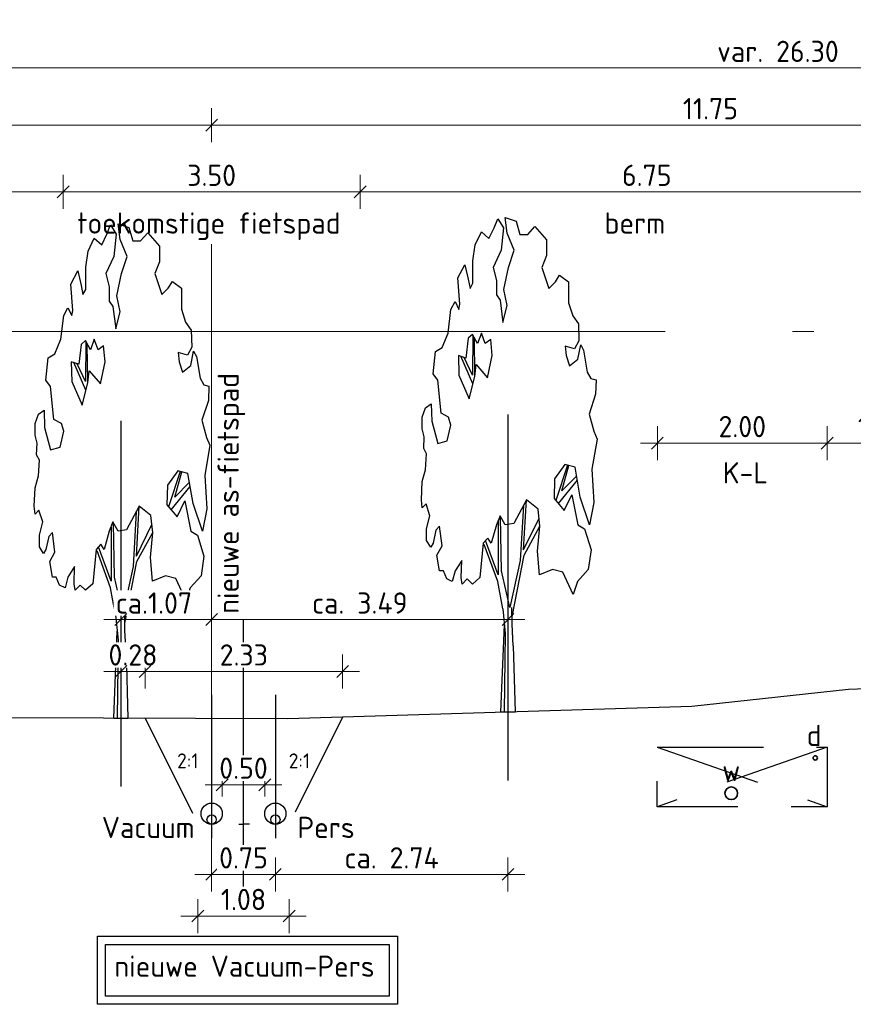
# Model space of a CAD drawing. Header units: metres. Extents: x 149090 to 161988, y 479090 to 487021.
# Tile 55 of 72: x 159160 to 159170, y 484429 to 484440. Entities that reach past the tile are written whole.
import ezdxf

# ---------------------------------------------------------------- set-up
doc = ezdxf.new("R2010")
doc.units = ezdxf.units.M
for name, pattern in [('AL-NAP_LIJN', [15.25, 12, -1.5, 0.25, -1.5]), ('AM-AS', [16, 10, -2, 2, -2]), ('DASHED2', [0.375, 0.25, -0.125])]:
    doc.linetypes.add(name, pattern=pattern)
doc.layers.get('0').update_dxf_attribs({"lineweight": 25})
doc.layers.get('Defpoints').update_dxf_attribs({"color": 211, "lineweight": 25})
for name, color, linetype, lineweight in [('N-WE-AM-AS_WEG_GEBIEDSONTSLUITINGSWEG-G', 10, 'AM-AS', 18), ('N-WE-VH-KANTVERHARDING-G', 7, 'Continuous', 30), ('X-XX-AL-LEGENDA-S', 7, 'Continuous', 25), ('X-XX-AL-M', 7, 'Continuous', 18), ('X-XX-AL-NAP-G', 7, 'AL-NAP_LIJN', 18), ('X-XX-AL-PROFIEL-B-G', 7, 'Continuous', 25), ('X-XX-AL-PROFIEL-N-G', 7, 'Continuous', 35), ('X-XX-AL-T25', 7, 'Continuous', 25)]:
    doc.layers.add(name, color=color, linetype=linetype, lineweight=lineweight)
doc.styles.add('NLCS-ISO-M100-T25', font='NLCS-ISO.ttf')
doc.dimstyles.new('NLCS-M100-T25-SCHRAP-X_L2_H1', dxfattribs={"dimscale": 0.1, "dimtxt": 2.5, "dimasz": 1.4, "dimexe": 2, "dimexo": 2, "dimgap": 0.7, "dimtad": 1, "dimzin": 0, "dimdsep": 46, "dimtxsty": 'NLCS-ISO-M100-T25', "dimblk": 'OBLIQUE', "dimcen": 0, "dimdle": 2, "dimclrd": 256, "dimclre": 256, "dimclrt": 256, "dimadec": 1, "dimazin": 0, "dimtfac": 1, "dimtofl": 0, "dimtmove": 1, "dimatfit": 0, "dimldrblk": 'OBLIQUE', "dimfxl": 2, "dimfxlon": 1, "dimtfill": 1, "dimtfillclr": 254, "dimtolj": 1, "dimtzin": 0, "dimlwd": 18, "dimlwe": 18, "dimarcsym": 0})

# ---------------------------------------------------------------- blocks, each defined once
blk = doc.blocks.new('_Oblique')
at = {"color": 0, "linetype": 'ByBlock', "lineweight": -2}
blk.add_line((-0.5, -0.5), (0.5, 0.5), dxfattribs=at)
blk = doc.blocks.new('*D130')
at = {"layer": 'Defpoints', "color": 0, "transparency": 16777216}
for p in [(159162.439, 484438.987), (159162.439, 484437.588), (159174.189, 484437.588)]:
    blk.add_point(p, dxfattribs=at)
at = {"layer": 'X-XX-AL-M', "linetype": 'Continuous', "lineweight": 18, "transparency": 16777216}
for p, q in [((159162.439, 484438.787), (159162.439, 484439.187)), ((159174.189, 484438.787), (159174.189, 484439.187)), ((159174.389, 484438.987), (159162.239, 484438.987))]:
    blk.add_line(p, q, dxfattribs=at)
at = {"layer": 'X-XX-AL-M', "lineweight": 18, "transparency": 16777216, "xscale": 0.14, "yscale": 0.14, "zscale": 0.14, "rotation": 180}
blk.add_blockref('_Oblique', (159162.439, 484438.987), dxfattribs=at)
at = {"layer": 'X-XX-AL-M', "lineweight": 18, "transparency": 16777216, "xscale": 0.14, "yscale": 0.14, "zscale": 0.14}
blk.add_blockref('_Oblique', (159174.189, 484438.987), dxfattribs=at)
at = {"layer": 'X-XX-AL-M', "transparency": 16777216, "insert": (159168.314, 484439.182), "char_height": 0.25, "attachment_point": 5, "style": 'NLCS-ISO-M100-T25', "bg_fill": 3, "box_fill_scale": 1.1, "bg_fill_color": 256, "bg_fill_true_color": 13158600, "bg_fill_transparency": 0}
blk.add_mtext('\\A1;11.75', dxfattribs=at)
blk = doc.blocks.new('*D131')
at = {"layer": 'Defpoints', "color": 0, "transparency": 16777216}
for p in [(159182.809, 484439.662), (159156.509, 484436.559), (159182.809, 484436.559)]:
    blk.add_point(p, dxfattribs=at)
at = {"layer": 'X-XX-AL-M', "linetype": 'Continuous', "lineweight": 18, "transparency": 16777216}
for p, q in [((159156.509, 484439.462), (159156.509, 484439.862)), ((159182.809, 484439.462), (159182.809, 484439.862)), ((159156.309, 484439.662), (159183.009, 484439.662))]:
    blk.add_line(p, q, dxfattribs=at)
at = {"layer": 'X-XX-AL-M', "lineweight": 18, "transparency": 16777216, "xscale": 0.14, "yscale": 0.14, "zscale": 0.14, "rotation": 180}
blk.add_blockref('_Oblique', (159156.509, 484439.662), dxfattribs=at)
at = {"layer": 'X-XX-AL-M', "lineweight": 18, "transparency": 16777216, "xscale": 0.14, "yscale": 0.14, "zscale": 0.14}
blk.add_blockref('_Oblique', (159182.809, 484439.662), dxfattribs=at)
at = {"layer": 'X-XX-AL-M', "transparency": 16777216, "insert": (159169.109, 484439.857), "char_height": 0.25, "attachment_point": 5, "style": 'NLCS-ISO-M100-T25', "bg_fill": 3, "box_fill_scale": 1.1, "bg_fill_color": 256, "bg_fill_true_color": 13158600, "bg_fill_transparency": 0}
blk.add_mtext('\\A1;var. 26.30 ', dxfattribs=at)
blk = doc.blocks.new('*D133')
at = {"layer": 'Defpoints', "color": 0, "transparency": 16777216}
for p in [(159156.509, 484438.987), (159162.439, 484437.588), (159156.509, 484436.559)]:
    blk.add_point(p, dxfattribs=at)
at = {"layer": 'X-XX-AL-M', "linetype": 'Continuous', "lineweight": 18, "transparency": 16777216}
for p, q in [((159156.509, 484438.787), (159156.509, 484439.187)), ((159162.439, 484438.787), (159162.439, 484439.187)), ((159162.639, 484438.987), (159156.309, 484438.987))]:
    blk.add_line(p, q, dxfattribs=at)
at = {"layer": 'X-XX-AL-M', "lineweight": 18, "transparency": 16777216, "xscale": 0.14, "yscale": 0.14, "zscale": 0.14, "rotation": 180}
blk.add_blockref('_Oblique', (159156.509, 484438.987), dxfattribs=at)
at = {"layer": 'X-XX-AL-M', "lineweight": 18, "transparency": 16777216, "xscale": 0.14, "yscale": 0.14, "zscale": 0.14}
blk.add_blockref('_Oblique', (159162.439, 484438.987), dxfattribs=at)
at = {"layer": 'X-XX-AL-M', "transparency": 16777216, "insert": (159159.474, 484439.182), "char_height": 0.25, "attachment_point": 5, "style": 'NLCS-ISO-M100-T25', "bg_fill": 3, "box_fill_scale": 1.1, "bg_fill_color": 256, "bg_fill_true_color": 13158600, "bg_fill_transparency": 0}
blk.add_mtext('\\A1;5.93', dxfattribs=at)
blk = doc.blocks.new('*D136')
at = {"layer": 'Defpoints', "color": 0, "transparency": 16777216}
for p in [(159164.189, 484438.203), (159164.189, 484432.179), (159170.939, 484432.195)]:
    blk.add_point(p, dxfattribs=at)
at = {"layer": 'X-XX-AL-M', "linetype": 'Continuous', "lineweight": 18, "transparency": 16777216}
for p, q in [((159164.189, 484438.003), (159164.189, 484438.403)), ((159170.939, 484438.003), (159170.939, 484438.403)), ((159171.139, 484438.203), (159163.989, 484438.203))]:
    blk.add_line(p, q, dxfattribs=at)
at = {"layer": 'X-XX-AL-M', "lineweight": 18, "transparency": 16777216, "xscale": 0.14, "yscale": 0.14, "zscale": 0.14, "rotation": 180}
blk.add_blockref('_Oblique', (159164.189, 484438.203), dxfattribs=at)
at = {"layer": 'X-XX-AL-M', "lineweight": 18, "transparency": 16777216, "xscale": 0.14, "yscale": 0.14, "zscale": 0.14}
blk.add_blockref('_Oblique', (159170.939, 484438.203), dxfattribs=at)
at = {"layer": 'X-XX-AL-M', "transparency": 16777216, "insert": (159167.564, 484438.398), "char_height": 0.25, "attachment_point": 5, "style": 'NLCS-ISO-M100-T25', "bg_fill": 3, "box_fill_scale": 1.1, "bg_fill_color": 256, "bg_fill_true_color": 13158600, "bg_fill_transparency": 0}
blk.add_mtext('\\A1;6.75', dxfattribs=at)
blk = doc.blocks.new('*D137')
at = {"layer": 'Defpoints', "color": 0, "transparency": 16777216}
for p in [(159160.689, 484438.203), (159160.689, 484432.179), (159164.189, 484432.179)]:
    blk.add_point(p, dxfattribs=at)
at = {"layer": 'X-XX-AL-M', "linetype": 'Continuous', "lineweight": 18, "transparency": 16777216}
for p, q in [((159160.689, 484438.003), (159160.689, 484438.403)), ((159164.189, 484438.003), (159164.189, 484438.403)), ((159164.389, 484438.203), (159160.489, 484438.203))]:
    blk.add_line(p, q, dxfattribs=at)
at = {"layer": 'X-XX-AL-M', "lineweight": 18, "transparency": 16777216, "xscale": 0.14, "yscale": 0.14, "zscale": 0.14, "rotation": 180}
blk.add_blockref('_Oblique', (159160.689, 484438.203), dxfattribs=at)
at = {"layer": 'X-XX-AL-M', "lineweight": 18, "transparency": 16777216, "xscale": 0.14, "yscale": 0.14, "zscale": 0.14}
blk.add_blockref('_Oblique', (159164.189, 484438.203), dxfattribs=at)
at = {"layer": 'X-XX-AL-M', "transparency": 16777216, "insert": (159162.439, 484438.398), "char_height": 0.25, "attachment_point": 5, "style": 'NLCS-ISO-M100-T25', "bg_fill": 3, "box_fill_scale": 1.1, "bg_fill_color": 256, "bg_fill_true_color": 13158600, "bg_fill_transparency": 0}
blk.add_mtext('\\A1;3.50', dxfattribs=at)
blk = doc.blocks.new('*D140')
at = {"layer": 'Defpoints', "color": 0, "transparency": 16777216}
for p in [(159160.689, 484438.203), (159160.689, 484432.179), (159164.189, 484432.179)]:
    blk.add_point(p, dxfattribs=at)
at = {"layer": 'X-XX-AL-M', "linetype": 'Continuous', "lineweight": 18, "transparency": 16777216}
for p, q in [((159160.689, 484438.003), (159160.689, 484438.403)), ((159164.189, 484438.003), (159164.189, 484438.403)), ((159164.389, 484438.203), (159160.489, 484438.203))]:
    blk.add_line(p, q, dxfattribs=at)
at = {"layer": 'X-XX-AL-M', "lineweight": 18, "transparency": 16777216, "xscale": 0.14, "yscale": 0.14, "zscale": 0.14, "rotation": 180}
blk.add_blockref('_Oblique', (159160.689, 484438.203), dxfattribs=at)
at = {"layer": 'X-XX-AL-M', "lineweight": 18, "transparency": 16777216, "xscale": 0.14, "yscale": 0.14, "zscale": 0.14}
blk.add_blockref('_Oblique', (159164.189, 484438.203), dxfattribs=at)
at = {"layer": 'X-XX-AL-M', "transparency": 16777216, "insert": (159162.439, 484438.398), "char_height": 0.25, "attachment_point": 5, "style": 'NLCS-ISO-M100-T25', "bg_fill": 3, "box_fill_scale": 1.1, "bg_fill_color": 256, "bg_fill_true_color": 13158600, "bg_fill_transparency": 0}
blk.add_mtext('\\A1;3.50', dxfattribs=at)
blk = doc.blocks.new('*D141')
at = {"layer": 'Defpoints', "color": 0, "transparency": 16777216}
for p in [(159157.949, 484438.203), (159160.689, 484432.179), (159157.949, 484432.019)]:
    blk.add_point(p, dxfattribs=at)
at = {"layer": 'X-XX-AL-M', "linetype": 'Continuous', "lineweight": 18, "transparency": 16777216}
for p, q in [((159157.949, 484438.003), (159157.949, 484438.403)), ((159160.689, 484438.003), (159160.689, 484438.403)), ((159160.889, 484438.203), (159157.749, 484438.203))]:
    blk.add_line(p, q, dxfattribs=at)
at = {"layer": 'X-XX-AL-M', "lineweight": 18, "transparency": 16777216, "xscale": 0.14, "yscale": 0.14, "zscale": 0.14, "rotation": 180}
blk.add_blockref('_Oblique', (159157.949, 484438.203), dxfattribs=at)
at = {"layer": 'X-XX-AL-M', "lineweight": 18, "transparency": 16777216, "xscale": 0.14, "yscale": 0.14, "zscale": 0.14}
blk.add_blockref('_Oblique', (159160.689, 484438.203), dxfattribs=at)
at = {"layer": 'X-XX-AL-M', "transparency": 16777216, "insert": (159159.319, 484438.398), "char_height": 0.25, "attachment_point": 5, "style": 'NLCS-ISO-M100-T25', "bg_fill": 3, "box_fill_scale": 1.1, "bg_fill_color": 256, "bg_fill_true_color": 13158600, "bg_fill_transparency": 0}
blk.add_mtext('\\A1;2.74', dxfattribs=at)
blk = doc.blocks.new('*D142')
at = {"layer": 'Defpoints', "color": 0, "transparency": 16777216}
for p in [(159169.689, 484435.245), (159167.689, 484431.664), (159169.689, 484431.664)]:
    blk.add_point(p, dxfattribs=at)
at = {"layer": 'X-XX-AL-M', "linetype": 'Continuous', "lineweight": 18, "transparency": 16777216}
for p, q in [((159167.689, 484435.045), (159167.689, 484435.445)), ((159169.689, 484435.045), (159169.689, 484435.445)), ((159167.489, 484435.245), (159169.889, 484435.245))]:
    blk.add_line(p, q, dxfattribs=at)
at = {"layer": 'X-XX-AL-M', "lineweight": 18, "transparency": 16777216, "xscale": 0.14, "yscale": 0.14, "zscale": 0.14, "rotation": 180}
blk.add_blockref('_Oblique', (159167.689, 484435.245), dxfattribs=at)
at = {"layer": 'X-XX-AL-M', "lineweight": 18, "transparency": 16777216, "xscale": 0.14, "yscale": 0.14, "zscale": 0.14}
blk.add_blockref('_Oblique', (159169.689, 484435.245), dxfattribs=at)
at = {"layer": 'X-XX-AL-M', "transparency": 16777216, "insert": (159168.689, 484435.44), "char_height": 0.25, "attachment_point": 5, "style": 'NLCS-ISO-M100-T25', "bg_fill": 3, "box_fill_scale": 1.1, "bg_fill_color": 256, "bg_fill_true_color": 13158600, "bg_fill_transparency": 0}
blk.add_mtext('\\A1;2.00', dxfattribs=at)
blk = doc.blocks.new('*D143')
at = {"layer": 'Defpoints', "color": 0, "transparency": 16777216}
for p in [(159170.939, 484435.245), (159170.939, 484432.359), (159169.689, 484431.664)]:
    blk.add_point(p, dxfattribs=at)
at = {"layer": 'X-XX-AL-M', "linetype": 'Continuous', "lineweight": 18, "transparency": 16777216}
for p, q in [((159169.689, 484435.045), (159169.689, 484435.445)), ((159170.939, 484435.045), (159170.939, 484435.445)), ((159169.489, 484435.245), (159171.139, 484435.245))]:
    blk.add_line(p, q, dxfattribs=at)
at = {"layer": 'X-XX-AL-M', "lineweight": 18, "transparency": 16777216, "xscale": 0.14, "yscale": 0.14, "zscale": 0.14, "rotation": 180}
blk.add_blockref('_Oblique', (159169.689, 484435.245), dxfattribs=at)
at = {"layer": 'X-XX-AL-M', "lineweight": 18, "transparency": 16777216, "xscale": 0.14, "yscale": 0.14, "zscale": 0.14}
blk.add_blockref('_Oblique', (159170.939, 484435.245), dxfattribs=at)
at = {"layer": 'X-XX-AL-M', "transparency": 16777216, "insert": (159170.314, 484435.44), "char_height": 0.25, "attachment_point": 5, "style": 'NLCS-ISO-M100-T25', "bg_fill": 3, "box_fill_scale": 1.1, "bg_fill_color": 256, "bg_fill_true_color": 13158600, "bg_fill_transparency": 0}
blk.add_mtext('\\A1;1.25', dxfattribs=at)
blk = doc.blocks.new('*D125')
at = {"layer": 'Defpoints', "color": 0, "transparency": 16777216}
for p in [(159162.564, 484430.884), (159163.064, 484430.884)]:
    blk.add_point(p, dxfattribs=at)
at = {"layer": 'X-XX-AL-M', "linetype": 'Continuous', "lineweight": 18, "transparency": 16777216}
for p, q in [((159162.564, 484431.084), (159162.564, 484431.424)), ((159163.064, 484431.084), (159163.064, 484431.424)), ((159163.264, 484431.224), (159162.364, 484431.224))]:
    blk.add_line(p, q, dxfattribs=at)
at = {"layer": 'X-XX-AL-M', "transparency": 16777216, "insert": (159162.814, 484431.419), "char_height": 0.25, "attachment_point": 5, "style": 'NLCS-ISO-M100-T25', "bg_fill": 3, "box_fill_scale": 1.1, "bg_fill_color": 256, "bg_fill_true_color": 13158600, "bg_fill_transparency": 0}
blk.add_mtext('\\A1;0.50', dxfattribs=at)
at = {"layer": 'Defpoints', "color": 0, "transparency": 16777216}
blk.add_point((159162.564, 484431.224), dxfattribs=at)
at = {"layer": 'X-XX-AL-M', "lineweight": 18, "transparency": 16777216, "xscale": 0.14, "yscale": 0.14, "zscale": 0.14, "rotation": 180}
blk.add_blockref('_Oblique', (159162.564, 484431.224), dxfattribs=at)
at = {"layer": 'X-XX-AL-M', "lineweight": 18, "transparency": 16777216, "xscale": 0.14, "yscale": 0.14, "zscale": 0.14}
blk.add_blockref('_Oblique', (159163.064, 484431.224), dxfattribs=at)
blk = doc.blocks.new('*D126')
at = {"layer": 'Defpoints', "color": 0, "transparency": 16777216}
for p in [(159162.439, 484430.596), (159163.189, 484430.596)]:
    blk.add_point(p, dxfattribs=at)
at = {"layer": 'X-XX-AL-LEGENDA-S', "linetype": 'Continuous', "lineweight": 18, "transparency": 16777216}
for p, q in [((159162.439, 484430.369), (159162.439, 484429.969)), ((159163.189, 484430.369), (159163.189, 484429.969)), ((159163.389, 484430.169), (159162.239, 484430.169))]:
    blk.add_line(p, q, dxfattribs=at)
at = {"layer": 'X-XX-AL-LEGENDA-S', "lineweight": 18, "transparency": 16777216, "xscale": 0.14, "yscale": 0.14, "zscale": 0.14, "rotation": 180}
blk.add_blockref('_Oblique', (159162.439, 484430.169), dxfattribs=at)
at = {"layer": 'X-XX-AL-LEGENDA-S', "lineweight": 18, "transparency": 16777216, "xscale": 0.14, "yscale": 0.14, "zscale": 0.14}
blk.add_blockref('_Oblique', (159163.189, 484430.169), dxfattribs=at)
at = {"layer": 'X-XX-AL-LEGENDA-S', "transparency": 16777216, "insert": (159162.814, 484430.364), "char_height": 0.25, "attachment_point": 5, "style": 'NLCS-ISO-M100-T25', "bg_fill": 3, "box_fill_scale": 1.1, "bg_fill_color": 256, "bg_fill_true_color": 13158600, "bg_fill_transparency": 0}
blk.add_mtext('\\A1;0.75', dxfattribs=at)
at = {"layer": 'Defpoints', "color": 0, "transparency": 16777216}
blk.add_point((159162.439, 484430.169), dxfattribs=at)
blk = doc.blocks.new('SGR-BOOM_S01_P_ZIJ-D')
at = {"color": 0, "linetype": 'ByBlock'}
for p, q in [((-0.605, 14.244), (-0.384, 14.515)), ((-0.384, 14.515), (-0.053, 14.244)), ((0.057, 14.554), (0.692, 14.438)), ((0.168, 14.09), (0.057, 14.554)), ((-0.909, 13.935), (-0.605, 14.244)), ((-0.053, 14.244), (-0.191, 13.587)), ((0.692, 14.438), (0.913, 14.051)), ((1.382, 14.051), (1.796, 14.283)), ((1.796, 14.283), (2.486, 13.896)), ((-1.709, 13.742), (-1.35, 14.128)), ((-1.35, 14.128), (-0.909, 13.935)), ((0.582, 13.587), (0.168, 14.09)), ((0.913, 14.051), (1.382, 14.051)), ((-1.847, 13.278), (-1.709, 13.742)), ((2.486, 13.896), (2.486, 13.432)), ((-0.191, 13.587), (-0.66, 13.084)), ((0.251, 13.084), (0.582, 13.587)), ((2.486, 13.432), (2.21, 13.084)), ((-2.73, 12.775), (-2.316, 13.162)), ((-2.316, 13.162), (-2.123, 12.736)), ((-1.847, 12.62), (-1.847, 13.278)), ((-0.66, 13.084), (-0.467, 12.698)), ((-0.025, 12.427), (0.251, 13.084)), ((2.21, 13.084), (2.624, 12.466)), ((-2.62, 12.002), (-2.73, 12.775)), ((3.011, 12.659), (3.259, 12.852)), ((3.259, 12.852), (3.783, 12.659)), ((-2.123, 12.736), (-2.013, 12.466)), ((-2.013, 12.466), (-1.847, 12.62)), ((-0.467, 12.698), (-0.467, 12.272)), ((2.624, 12.466), (3.011, 12.659)), ((3.783, 12.659), (3.783, 12.04)), ((-0.467, 12.272), (-0.246, 12.118)), ((0.168, 11.963), (-0.025, 12.427)), ((-3.144, 11.847), (-2.896, 12.079)), ((-2.896, 12.079), (-2.675, 11.847)), ((-2.675, 11.847), (-2.62, 12.002)), ((-0.246, 12.118), (-0.081, 11.46)), ((-0.081, 11.46), (0.168, 11.963)), ((3.783, 12.04), (4.032, 11.654)), ((-3.31, 11.151), (-3.144, 11.847)), ((4.032, 11.654), (4.363, 11.422)), ((4.363, 11.422), (4.391, 10.919)), ((-3.669, 10.725), (-3.31, 11.151)), ((-1.875, 11.112), (-2.123, 10.996)), ((-1.571, 10.841), (-1.875, 11.112)), ((-1.844, 11.085), (-1.875, 9.913)), ((-1.35, 11.151), (-1.571, 10.841)), ((-1.129, 10.841), (-1.35, 11.151)), ((-4.055, 10.609), (-3.669, 10.725)), ((-2.123, 10.996), (-2.261, 10.416)), ((-1.731, 9.898), (-1.764, 10.996)), ((-0.798, 10.957), (-1.129, 10.841)), ((-0.715, 10.493), (-0.798, 10.957)), ((3.59, 10.764), (3.645, 10.493)), ((4.142, 10.687), (3.59, 10.764)), ((4.391, 10.919), (4.142, 10.687)), ((4.335, 10.377), (4.501, 10.803)), ((4.501, 10.803), (4.667, 10.648)), ((-4.193, 9.952), (-4.055, 10.609)), ((-2.703, 10.493), (-2.675, 9.913)), ((-2.261, 10.416), (-2.703, 10.493)), ((-1.848, 9.655), (-2.554, 10.467)), ((-1.875, 9.913), (-2.36, 10.433)), ((-0.991, 9.836), (-0.715, 10.493)), ((3.645, 10.493), (3.839, 10.184)), ((4.667, 10.648), (4.883, 10.004)), ((-1.737, 9.875), (-1.654, 10.223)), ((-1.654, 10.223), (-0.991, 9.836)), ((3.839, 10.184), (4.335, 10.377)), ((-3.917, 9.759), (-4.193, 9.952)), ((-2.675, 9.913), (-2.068, 9.217)), ((-2.068, 9.217), (-1.737, 9.875)), ((4.883, 10.004), (5.104, 9.811)), ((-3.724, 8.792), (-3.917, 9.759)), ((5.104, 9.811), (5.407, 9.772)), ((5.407, 9.772), (5.38, 9.347)), ((5.38, 9.347), (4.993, 8.767)), ((-4.635, 8.947), (-4.304, 9.063)), ((-4.304, 9.063), (-4.276, 8.56)), ((-4.828, 8.676), (-4.635, 8.947)), ((-3.282, 8.676), (-3.724, 8.792)), ((4.993, 8.767), (5.269, 8.264)), ((-4.828, 8.328), (-4.828, 8.676)), ((-4.276, 8.56), (-3.917, 7.903)), ((-3.365, 7.98), (-3.144, 8.444)), ((-3.144, 8.444), (-3.282, 8.676)), ((-4.718, 8.096), (-4.828, 8.328)), ((5.269, 8.264), (5.462, 8.032)), ((-4.745, 7.748), (-4.718, 8.096)), ((-3.917, 7.903), (-3.365, 7.98)), ((5.462, 8.032), (5.157, 7.141)), ((-4.58, 7.593), (-4.745, 7.748)), ((-4.635, 7.129), (-4.58, 7.593)), ((3.563, 7.284), (2.955, 6.858)), ((3.713, 7.265), (3.025, 6.223)), ((3.397, 6.51), (3.81, 7.252)), ((4.17, 7.206), (3.563, 7.284)), ((-4.828, 6.781), (-4.635, 7.129)), ((4.473, 6.317), (4.17, 7.206)), ((5.157, 7.141), (5.274, 6.162)), ((-4.883, 6.24), (-4.828, 6.781)), ((2.955, 6.858), (2.928, 6.278)), ((3.184, 6.131), (4.308, 6.82)), ((3.397, 6.51), (4.26, 6.943)), ((3.535, 5.93), (3.977, 6.394)), ((3.977, 6.394), (4.335, 5.505)), ((-4.828, 6.008), (-4.883, 6.24)), ((-4.607, 6.124), (-4.828, 6.008)), ((-4.386, 5.776), (-4.607, 6.124)), ((1.299, 6.24), (0.554, 5.544)), ((1.134, 4.77), (1.299, 6.24)), ((1.989, 5.969), (1.299, 6.24)), ((2.928, 6.278), (3.535, 5.93)), ((5.025, 5.505), (4.473, 6.317)), ((5.274, 6.162), (5.025, 5.505)), ((1.124, 6.076), (0.941, 4.461)), ((2.1, 5.466), (1.989, 5.969)), ((-4.58, 5.389), (-4.386, 5.776)), ((-0.246, 5.776), (-0.467, 5.505)), ((-0.357, 5.621), (-0.357, 4.036)), ((0.057, 5.505), (-0.246, 5.776)), ((-0.163, 4.152), (-0.219, 5.737)), ((0.554, 5.544), (0.057, 5.505)), ((1.134, 4.77), (2.045, 5.698)), ((-4.58, 5.041), (-4.58, 5.389)), ((-4.028, 5.35), (-4.193, 4.964)), ((-3.807, 5.466), (-4.028, 5.35)), ((-3.669, 4.886), (-3.807, 5.466)), ((-0.467, 5.505), (-0.771, 4.964)), ((1.161, 4.616), (2.1, 5.466)), ((1.962, 4.732), (2.1, 5.466)), ((4.335, 5.505), (4.722, 5.389)), ((4.722, 5.389), (5.108, 4.77)), ((-4.331, 4.848), (-4.58, 5.041)), ((-4.193, 4.964), (-4.331, 4.848)), ((-1.24, 4.964), (-1.433, 3.958)), ((-0.964, 5.118), (-1.24, 4.964)), ((-0.357, 4.036), (-1.102, 5.041)), ((-0.771, 4.964), (-0.964, 5.118)), ((-3.972, 4.616), (-3.669, 4.886)), ((-0.384, 3.842), (-1.185, 4.925)), ((2.072, 4.036), (1.962, 4.732)), ((5.108, 4.77), (4.943, 4.19)), ((-3.807, 4.152), (-3.972, 4.616)), ((-2.509, 4.461), (-2.896, 4.152)), ((-2.537, 3.958), (-2.509, 4.461)), ((0.941, 4.461), (0.333, 3.069)), ((0.454, 2.801), (1.161, 4.616)), ((-3.586, 4.152), (-3.807, 4.152)), ((-3.393, 3.92), (-3.586, 4.152)), ((-2.896, 4.152), (-3.062, 3.842)), ((0.333, 3.069), (-0.163, 4.152)), ((2.845, 4.19), (2.072, 4.036)), ((3.452, 4.113), (2.845, 4.19)), ((4.059, 3.455), (3.452, 4.113)), ((4.943, 4.19), (4.308, 3.842)), ((-3.062, 3.842), (-3.393, 3.92)), ((-2.482, 3.765), (-2.537, 3.958)), ((-2.178, 3.92), (-2.482, 3.765)), ((-1.875, 3.765), (-2.178, 3.92)), ((-1.433, 3.958), (-1.875, 3.765)), ((-0.095, 3.034), (-0.384, 3.842)), ((4.308, 3.842), (4.059, 3.455)), ((-0.095, 3.034), (0.056, 2.304)), ((0.459, 2.586), (0.446, 3.078)), ((-0.2, 0), (0.002, 2.564)), ((0.522, 1.947), (0.459, 2.586)), ((0.056, 2.304), (0, 0)), ((0.522, 1.947), (0.635, 0))]:
    blk.add_line(p, q, dxfattribs=at)
blk.add_line((-0.2, 0), (0.635, 0))
blk = doc.blocks.new('*D151')
at = {"layer": 'Defpoints', "color": 0, "transparency": 16777216}
for p in [(159163.982, 484432.557), (159161.654, 484432.006), (159163.982, 484432.019)]:
    blk.add_point(p, dxfattribs=at)
at = {"layer": 'X-XX-AL-M', "linetype": 'Continuous', "lineweight": 18, "transparency": 16777216}
for p, q in [((159161.654, 484432.357), (159161.654, 484432.757)), ((159163.982, 484432.357), (159163.982, 484432.757)), ((159161.454, 484432.557), (159164.182, 484432.557))]:
    blk.add_line(p, q, dxfattribs=at)
at = {"layer": 'X-XX-AL-M', "lineweight": 18, "transparency": 16777216, "xscale": 0.14, "yscale": 0.14, "zscale": 0.14, "rotation": 180}
blk.add_blockref('_Oblique', (159161.654, 484432.557), dxfattribs=at)
at = {"layer": 'X-XX-AL-M', "lineweight": 18, "transparency": 16777216, "xscale": 0.14, "yscale": 0.14, "zscale": 0.14}
blk.add_blockref('_Oblique', (159163.982, 484432.557), dxfattribs=at)
at = {"layer": 'X-XX-AL-M', "transparency": 16777216, "insert": (159162.818, 484432.752), "char_height": 0.25, "attachment_point": 5, "style": 'NLCS-ISO-M100-T25', "bg_fill": 3, "box_fill_scale": 1.1, "bg_fill_color": 256, "bg_fill_true_color": 13158600, "bg_fill_transparency": 0}
blk.add_mtext('\\A1;2.33', dxfattribs=at)
blk = doc.blocks.new('*D152')
at = {"layer": 'Defpoints', "color": 0, "transparency": 16777216}
for p in [(159162.277, 484430.759), (159163.352, 484430.759), (159163.352, 484429.679)]:
    blk.add_point(p, dxfattribs=at)
at = {"layer": 'X-XX-AL-M', "linetype": 'Continuous', "lineweight": 18, "transparency": 16777216}
for p, q in [((159162.277, 484429.879), (159162.277, 484429.479)), ((159163.352, 484429.879), (159163.352, 484429.479)), ((159162.077, 484429.679), (159163.552, 484429.679))]:
    blk.add_line(p, q, dxfattribs=at)
at = {"layer": 'X-XX-AL-M', "lineweight": 18, "transparency": 16777216, "xscale": 0.14, "yscale": 0.14, "zscale": 0.14, "rotation": 180}
blk.add_blockref('_Oblique', (159162.277, 484429.679), dxfattribs=at)
at = {"layer": 'X-XX-AL-M', "lineweight": 18, "transparency": 16777216, "xscale": 0.14, "yscale": 0.14, "zscale": 0.14}
blk.add_blockref('_Oblique', (159163.352, 484429.679), dxfattribs=at)
at = {"layer": 'X-XX-AL-M', "transparency": 16777216, "insert": (159162.814, 484429.874), "char_height": 0.25, "attachment_point": 5, "style": 'NLCS-ISO-M100-T25', "bg_fill": 3, "box_fill_scale": 1.1, "bg_fill_color": 256, "bg_fill_true_color": 13158600, "bg_fill_transparency": 0}
blk.add_mtext('\\A1;1.08', dxfattribs=at)
blk = doc.blocks.new('*D153')
at = {"layer": 'Defpoints', "color": 0, "transparency": 16777216}
for p in [(159161.369, 484431.202), (159162.439, 484430.596)]:
    blk.add_point(p, dxfattribs=at)
at = {"layer": 'X-XX-AL-LEGENDA-S', "linetype": 'Continuous', "lineweight": 18, "transparency": 16777216}
for p, q in [((159161.369, 484432.968), (159161.369, 484433.368)), ((159162.439, 484432.968), (159162.439, 484433.368)), ((159162.639, 484433.168), (159161.169, 484433.168))]:
    blk.add_line(p, q, dxfattribs=at)
at = {"layer": 'X-XX-AL-LEGENDA-S', "transparency": 16777216, "insert": (159161.759, 484433.363), "char_height": 0.25, "attachment_point": 5, "style": 'NLCS-ISO-M100-T25', "bg_fill": 3, "box_fill_scale": 1.1, "bg_fill_color": 256, "bg_fill_true_color": 13158600, "bg_fill_transparency": 0}
blk.add_mtext('\\A1;ca.1.07', dxfattribs=at)
at = {"layer": 'Defpoints', "color": 0, "transparency": 16777216}
blk.add_point((159161.369, 484433.168), dxfattribs=at)
at = {"layer": 'X-XX-AL-LEGENDA-S', "lineweight": 18, "transparency": 16777216, "xscale": 0.14, "yscale": 0.14, "zscale": 0.14, "rotation": 180}
blk.add_blockref('_Oblique', (159161.369, 484433.168), dxfattribs=at)
at = {"layer": 'X-XX-AL-LEGENDA-S', "lineweight": 18, "transparency": 16777216, "xscale": 0.14, "yscale": 0.14, "zscale": 0.14}
blk.add_blockref('_Oblique', (159162.439, 484433.168), dxfattribs=at)
blk = doc.blocks.new('*D154')
at = {"layer": 'Defpoints', "color": 0, "transparency": 16777216}
for p in [(159165.929, 484431.276), (159163.189, 484430.596), (159165.929, 484430.169)]:
    blk.add_point(p, dxfattribs=at)
at = {"layer": 'X-XX-AL-LEGENDA-S', "linetype": 'Continuous', "lineweight": 18, "transparency": 16777216}
for p, q in [((159163.189, 484430.369), (159163.189, 484429.969)), ((159165.929, 484430.369), (159165.929, 484429.969)), ((159162.989, 484430.169), (159166.129, 484430.169))]:
    blk.add_line(p, q, dxfattribs=at)
at = {"layer": 'X-XX-AL-LEGENDA-S', "lineweight": 18, "transparency": 16777216, "xscale": 0.14, "yscale": 0.14, "zscale": 0.14, "rotation": 180}
blk.add_blockref('_Oblique', (159163.189, 484430.169), dxfattribs=at)
at = {"layer": 'X-XX-AL-LEGENDA-S', "lineweight": 18, "transparency": 16777216, "xscale": 0.14, "yscale": 0.14, "zscale": 0.14}
blk.add_blockref('_Oblique', (159165.929, 484430.169), dxfattribs=at)
at = {"layer": 'X-XX-AL-LEGENDA-S', "transparency": 16777216, "insert": (159164.559, 484430.364), "char_height": 0.25, "attachment_point": 5, "style": 'NLCS-ISO-M100-T25', "bg_fill": 3, "box_fill_scale": 1.1, "bg_fill_color": 256, "bg_fill_true_color": 13158600, "bg_fill_transparency": 0}
blk.add_mtext('\\A1;ca. 2.74', dxfattribs=at)
blk = doc.blocks.new('*D155')
at = {"layer": 'Defpoints', "color": 0, "transparency": 16777216}
for p in [(159161.654, 484432.006), (159161.369, 484431.202)]:
    blk.add_point(p, dxfattribs=at)
at = {"layer": 'X-XX-AL-M', "linetype": 'Continuous', "lineweight": 18, "transparency": 16777216}
for p, q in [((159161.369, 484432.357), (159161.369, 484432.757)), ((159161.654, 484432.357), (159161.654, 484432.757)), ((159161.854, 484432.557), (159161.169, 484432.557))]:
    blk.add_line(p, q, dxfattribs=at)
at = {"layer": 'X-XX-AL-M', "transparency": 16777216, "insert": (159161.512, 484432.752), "char_height": 0.25, "attachment_point": 5, "style": 'NLCS-ISO-M100-T25', "bg_fill": 3, "box_fill_scale": 1.1, "bg_fill_color": 256, "bg_fill_true_color": 13158600, "bg_fill_transparency": 0}
blk.add_mtext('\\A1;0.28', dxfattribs=at)
at = {"layer": 'Defpoints', "color": 0, "transparency": 16777216}
blk.add_point((159161.369, 484432.557), dxfattribs=at)
at = {"layer": 'X-XX-AL-M', "lineweight": 18, "transparency": 16777216, "xscale": 0.14, "yscale": 0.14, "zscale": 0.14, "rotation": 180}
blk.add_blockref('_Oblique', (159161.369, 484432.557), dxfattribs=at)
at = {"layer": 'X-XX-AL-M', "lineweight": 18, "transparency": 16777216, "xscale": 0.14, "yscale": 0.14, "zscale": 0.14}
blk.add_blockref('_Oblique', (159161.654, 484432.557), dxfattribs=at)
blk = doc.blocks.new('*D156')
at = {"layer": 'Defpoints', "color": 0, "transparency": 16777216}
for p in [(159165.929, 484433.168), (159165.929, 484431.059), (159162.439, 484430.596)]:
    blk.add_point(p, dxfattribs=at)
at = {"layer": 'X-XX-AL-LEGENDA-S', "linetype": 'Continuous', "lineweight": 18, "transparency": 16777216}
for p, q in [((159162.439, 484432.968), (159162.439, 484433.368)), ((159165.929, 484432.968), (159165.929, 484433.368)), ((159162.239, 484433.168), (159166.129, 484433.168))]:
    blk.add_line(p, q, dxfattribs=at)
at = {"layer": 'X-XX-AL-LEGENDA-S', "lineweight": 18, "transparency": 16777216, "xscale": 0.14, "yscale": 0.14, "zscale": 0.14, "rotation": 180}
blk.add_blockref('_Oblique', (159162.439, 484433.168), dxfattribs=at)
at = {"layer": 'X-XX-AL-LEGENDA-S', "lineweight": 18, "transparency": 16777216, "xscale": 0.14, "yscale": 0.14, "zscale": 0.14}
blk.add_blockref('_Oblique', (159165.929, 484433.168), dxfattribs=at)
at = {"layer": 'X-XX-AL-LEGENDA-S', "transparency": 16777216, "insert": (159164.184, 484433.363), "char_height": 0.25, "attachment_point": 5, "style": 'NLCS-ISO-M100-T25', "bg_fill": 3, "box_fill_scale": 1.1, "bg_fill_color": 256, "bg_fill_true_color": 13158600, "bg_fill_transparency": 0}
blk.add_mtext('\\A1;ca. 3.49', dxfattribs=at)

msp = doc.modelspace()

# ---------------------------------------------------------------- linework, layer by layer
at = {"linetype": 'DASHED2', "ltscale": 5, "flags": 128}
msp.add_lwpolyline([(159163.982, 484432.019), (159163.352, 484430.759), (159162.814, 484430.759)], dxfattribs=at)
at = {"layer": 'N-WE-AM-AS_WEG_GEBIEDSONTSLUITINGSWEG-G'}
msp.add_line((159162.439, 484437.588), (159162.439, 484429.992), dxfattribs=at)
at = {"layer": 'N-WE-VH-KANTVERHARDING-G'}
for centre in [(159162.439, 484430.884), (159163.189, 484430.884)]:
    msp.add_circle(centre, 0.125, dxfattribs=at)
at = {"layer": 'X-XX-AL-NAP-G'}
msp.add_line((159003.28, 484436.559), (159511.076, 484436.559), dxfattribs=at)
at = {"layer": 'X-XX-AL-PROFIEL-B-G', "flags": 128}
msp.add_lwpolyline([(159168.095, 484432.144), (159163.336, 484431.999), (159157.903, 484432.019), (159157.209, 484432.021), (159156.509, 484431.62), (159156.009, 484432.023), (159153.721, 484432.019)], dxfattribs=at)
at = {"layer": 'X-XX-AL-PROFIEL-N-G', "color": 114, "true_color": 0x139b48}
msp.add_circle((159169.549, 484431.54), 0.0261, dxfattribs=at)
at = {"layer": 'X-XX-AL-PROFIEL-N-G', "color": 5, "true_color": 0x0000ff}
msp.add_circle((159168.559, 484431.124), 0.075, dxfattribs=at)
at = {"layer": 'X-XX-AL-T25'}
for points in [[(159161.093, 484429.442), (159164.628, 484429.442), (159164.628, 484428.64), (159161.093, 484428.64)], [(159161.19, 484429.344), (159164.531, 484429.344), (159164.531, 484428.737), (159161.19, 484428.737)]]:
    msp.add_lwpolyline(points, close=True, dxfattribs=at)
at = {"layer": 'X-XX-AL-T25', "color": 217, "lineweight": 30, "true_color": 0x93278f}
for centre in [(159162.439, 484430.814), (159163.189, 484430.814)]:
    msp.add_circle(centre, 0.055, dxfattribs=at)

# ---------------------------------------------------------------- texts
at = {"layer": 'X-XX-AL-PROFIEL-B-G', "style": 'NLCS-ISO-M100-T25'}
msp.add_text('w', height=0.25, dxfattribs=at).set_placement((159168.452, 484431.267))
at = {"layer": 'X-XX-AL-T25', "style": 'NLCS-ISO-M100-T25'}
msp.add_text('nieuwe as-fietspad', height=0.25, rotation=90, dxfattribs=at).set_placement((159162.759, 484433.238))
for s, height, p in [('2:1', 0.175, (159163.347, 484431.418)), ('Vacuum', 0.25, (159161.145, 484430.597)), ('Pers', 0.25, (159163.449, 484430.597))]:
    msp.add_text(s, height=height, dxfattribs=at).set_placement(p)
at = {"layer": 'X-XX-AL-T25', "insert": (159161.295, 484429.63), "char_height": 0.25, "attachment_point": 1, "style": 'NLCS-ISO-M100-T25'}
msp.add_mtext_dynamic_manual_height_columns('\\Pnieuwe Vacuum-Pers', width=4.39821, gutter_width=1.25, heights=[0], dxfattribs=at)

# ---------------------------------------------------------------- next in the draw order: dimensions: what is measured, and where the dimension line sits
at = {"layer": 'X-XX-AL-M'}
dim = msp.add_linear_dim(base=(159162.439, 484438.987), p1=(159174.189, 484437.588), p2=(159162.439, 484437.588), dimstyle='NLCS-M100-T25-SCHRAP-X_L2_H1', dxfattribs=at)
dim.commit()
dim.dimension.update_dxf_attribs({"geometry": '*D130', "text_midpoint": (159168.314, 484439.182)})

# ---------------------------------------------------------------- next in the draw order: dimensions: what is measured, and where the dimension line sits
dim = msp.add_linear_dim(base=(159182.809, 484439.662), p1=(159156.509, 484436.559), p2=(159182.809, 484436.559), text='var. <> ', dimstyle='NLCS-M100-T25-SCHRAP-X_L2_H1', dxfattribs=at)
dim.commit()
dim.dimension.update_dxf_attribs({"geometry": '*D131', "text_midpoint": (159169.109, 484439.662), "dimtype": 160})

# ---------------------------------------------------------------- next in the draw order: dimensions: what is measured, and where the dimension line sits
for base, p1, p2, picture, middle in [((159156.509, 484438.987), (159162.439, 484437.588), (159156.509, 484436.559), '*D133', (159159.474, 484439.182)), ((159164.189, 484438.203), (159170.939, 484432.195), (159164.189, 484432.179), '*D136', (159167.564, 484438.398))]:
    dim = msp.add_linear_dim(base=base, p1=p1, p2=p2, dimstyle='NLCS-M100-T25-SCHRAP-X_L2_H1', dxfattribs=at)
    dim.commit()
    dim.dimension.update_dxf_attribs({"geometry": picture, "text_midpoint": middle})

# ---------------------------------------------------------------- next in the draw order: linework, layer by layer
at = {"layer": 'Defpoints'}
msp.add_line((159165.929, 484435.581), (159165.929, 484431.276), dxfattribs=at)

# ---------------------------------------------------------------- next in the draw order: block references
at = {"layer": 'X-XX-AL-PROFIEL-B-G', "color": 251, "true_color": 0x636466, "xscale": 0.2, "yscale": 0.4, "zscale": 0.5}
msp.add_blockref('SGR-BOOM_S01_P_ZIJ-D', (159165.886, 484432.081), dxfattribs=at)

# ---------------------------------------------------------------- next in the draw order: texts
at = {"layer": 'X-XX-AL-T25', "style": 'NLCS-ISO-M100-T25'}
msp.add_text('berm', height=0.25, dxfattribs=at).set_placement((159167.066, 484437.711))

# ---------------------------------------------------------------- next in the draw order: dimensions: what is measured, and where the dimension line sits
at = {"layer": 'X-XX-AL-M'}
for base, p1, p2, picture, middle in [((159160.689, 484438.203), (159164.189, 484432.179), (159160.689, 484432.179), '*D137', (159162.439, 484438.398)), ((159169.689, 484435.245), (159167.689, 484431.664), (159169.689, 484431.664), '*D142', (159168.689, 484435.44))]:
    dim = msp.add_linear_dim(base=base, p1=p1, p2=p2, dimstyle='NLCS-M100-T25-SCHRAP-X_L2_H1', dxfattribs=at)
    dim.commit()
    dim.dimension.update_dxf_attribs({"geometry": picture, "text_midpoint": middle})

# ---------------------------------------------------------------- next in the draw order: texts
at = {"layer": 'X-XX-AL-T25', "style": 'NLCS-ISO-M100-T25'}
msp.add_text('K-L', height=0.25, dxfattribs=at).set_placement((159168.46, 484434.771))

# ---------------------------------------------------------------- next in the draw order: dimensions: what is measured, and where the dimension line sits
at = {"layer": 'X-XX-AL-M'}
for base, p1, p2, picture, middle in [((159160.689, 484438.203), (159164.189, 484432.179), (159160.689, 484432.179), '*D140', (159162.439, 484438.398)), ((159170.939, 484435.245), (159169.689, 484431.664), (159170.939, 484432.359), '*D143', (159170.314, 484435.44))]:
    dim = msp.add_linear_dim(base=base, p1=p1, p2=p2, dimstyle='NLCS-M100-T25-SCHRAP-X_L2_H1', dxfattribs=at)
    dim.commit()
    dim.dimension.update_dxf_attribs({"geometry": picture, "text_midpoint": middle})

# ---------------------------------------------------------------- next in the draw order: linework, layer by layer
at = {"linetype": 'DASHED2', "ltscale": 5}
for p, q in [((159167.688, 484431.666), (159169.688, 484430.966)), ((159169.688, 484431.666), (159167.688, 484430.966))]:
    msp.add_line(p, q, dxfattribs=at)
at = {"linetype": 'DASHED2', "ltscale": 5, "flags": 128}
msp.add_lwpolyline([(159167.688, 484431.666), (159169.688, 484431.666), (159169.688, 484430.966), (159167.688, 484430.966)], close=True, dxfattribs=at)
at = {"layer": 'Defpoints'}
msp.add_line((159161.369, 484435.507), (159161.369, 484431.202), dxfattribs=at)
at = {"layer": 'Defpoints', "color": 215, "true_color": 0xa953a0}
for p, q in [((159162.814, 484429.877), (159162.814, 484433.163)), ((159162.439, 484432.283), (159162.439, 484430.596)), ((159163.189, 484432.283), (159163.189, 484430.596))]:
    msp.add_line(p, q, dxfattribs=at)
at = {"layer": 'X-XX-AL-PROFIEL-B-G'}
for p, q in [((159169.939, 484432.347), (159168.095, 484432.144)), ((159170.939, 484432.377), (159169.939, 484432.347))]:
    msp.add_line(p, q, dxfattribs=at)

# ---------------------------------------------------------------- next in the draw order: texts
at = {"layer": 'X-XX-AL-PROFIEL-B-G', "style": 'NLCS-ISO-M100-T25'}
msp.add_text('d', height=0.25, dxfattribs=at).set_placement((159169.448, 484431.679))

# ---------------------------------------------------------------- next in the draw order: dimensions: what is measured, and where the dimension line sits
at = {"layer": 'X-XX-AL-M'}
dim = msp.add_linear_dim(base=(159157.949, 484438.203), p1=(159160.689, 484432.179), p2=(159157.949, 484432.019), dimstyle='NLCS-M100-T25-SCHRAP-X_L2_H1', dxfattribs=at)
dim.commit()
dim.dimension.update_dxf_attribs({"geometry": '*D141', "text_midpoint": (159159.319, 484438.398)})

# ---------------------------------------------------------------- next in the draw order: block references
at = {"layer": 'X-XX-AL-PROFIEL-B-G', "color": 251, "true_color": 0x636466, "xscale": 0.2, "yscale": 0.4, "zscale": 0.5}
msp.add_blockref('SGR-BOOM_S01_P_ZIJ-D', (159161.326, 484432.007), dxfattribs=at)

# ---------------------------------------------------------------- next in the draw order: texts
at = {"layer": 'X-XX-AL-T25', "style": 'NLCS-ISO-M100-T25'}
msp.add_text('toekomstige fietspad', height=0.25, dxfattribs=at).set_placement((159160.855, 484437.711))

# ---------------------------------------------------------------- next in the draw order: dimensions: what is measured, and where the dimension line sits
at = {"layer": 'X-XX-AL-LEGENDA-S'}
dim = msp.add_linear_dim(base=(159162.439, 484430.169), p1=(159163.189, 484430.596), p2=(159162.439, 484430.596), angle=180, dimstyle='NLCS-M100-T25-SCHRAP-X_L2_H1', dxfattribs=at)
dim.commit()
dim.dimension.update_dxf_attribs({"geometry": '*D126', "text_midpoint": (159162.814, 484430.364)})
at = {"layer": 'X-XX-AL-M'}
dim = msp.add_linear_dim(base=(159162.564, 484431.224), p1=(159163.064, 484430.884), p2=(159162.564, 484430.884), angle=180, dimstyle='NLCS-M100-T25-SCHRAP-X_L2_H1', dxfattribs=at)
dim.commit()
dim.dimension.update_dxf_attribs({"geometry": '*D125', "text_midpoint": (159162.814, 484431.224), "dimtype": 160})

# ---------------------------------------------------------------- next in the draw order: linework, layer by layer
at = {"linetype": 'DASHED2', "ltscale": 5, "flags": 128}
msp.add_lwpolyline([(159161.654, 484432.006), (159162.277, 484430.759), (159162.814, 484430.759)], dxfattribs=at)

# ---------------------------------------------------------------- next in the draw order: texts
at = {"layer": 'X-XX-AL-T25', "style": 'NLCS-ISO-M100-T25'}
msp.add_text('2:1', height=0.175, dxfattribs=at).set_placement((159162.032, 484431.418))

# ---------------------------------------------------------------- next in the draw order: dimensions: what is measured, and where the dimension line sits
at = {"layer": 'X-XX-AL-M'}
for base, p1, p2, picture, middle in [((159163.982, 484432.557), (159161.654, 484432.006), (159163.982, 484432.019), '*D151', (159162.818, 484432.752)), ((159163.351858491, 484429.678983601), (159162.276858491, 484430.759347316), (159163.351858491, 484430.759347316), '*D152', (159162.814358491, 484429.873983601))]:
    dim = msp.add_linear_dim(base=base, p1=p1, p2=p2, dimstyle='NLCS-M100-T25-SCHRAP-X_L2_H1', dxfattribs=at)
    dim.commit()
    dim.dimension.update_dxf_attribs({"geometry": picture, "text_midpoint": middle})

# ---------------------------------------------------------------- next in the draw order: dimensions: what is measured, and where the dimension line sits
at = {"layer": 'X-XX-AL-LEGENDA-S'}
dim = msp.add_linear_dim(base=(159161.369, 484433.168), p1=(159162.439, 484430.596), p2=(159161.369, 484431.202), angle=180, text='ca.<>', dimstyle='NLCS-M100-T25-SCHRAP-X_L2_H1', dxfattribs=at)
dim.commit()
dim.dimension.update_dxf_attribs({"geometry": '*D153', "text_midpoint": (159161.759, 484433.168), "dimtype": 160})
dim = msp.add_linear_dim(base=(159165.929, 484430.169), p1=(159163.189, 484430.596), p2=(159165.929, 484431.276), angle=180, text='ca. <>', dimstyle='NLCS-M100-T25-SCHRAP-X_L2_H1', dxfattribs=at)
dim.commit()
dim.dimension.update_dxf_attribs({"geometry": '*D154', "text_midpoint": (159164.559, 484430.364)})

# ---------------------------------------------------------------- next in the draw order: dimensions: what is measured, and where the dimension line sits
dim = msp.add_linear_dim(base=(159165.929, 484433.168), p1=(159162.439, 484430.596), p2=(159165.929, 484431.059), angle=180, text='ca. <>', dimstyle='NLCS-M100-T25-SCHRAP-X_L2_H1', dxfattribs=at)
dim.commit()
dim.dimension.update_dxf_attribs({"geometry": '*D156', "text_midpoint": (159164.184, 484433.363)})
at = {"layer": 'X-XX-AL-M'}
dim = msp.add_linear_dim(base=(159161.3694, 484432.5569), p1=(159161.6538, 484432.0055), p2=(159161.3694, 484431.2023), dimstyle='NLCS-M100-T25-SCHRAP-X_L2_H1', dxfattribs=at)
dim.commit()
dim.dimension.update_dxf_attribs({"geometry": '*D155', "text_midpoint": (159161.5116, 484432.5569), "dimtype": 160})

doc.saveas('drawing.dxf')
